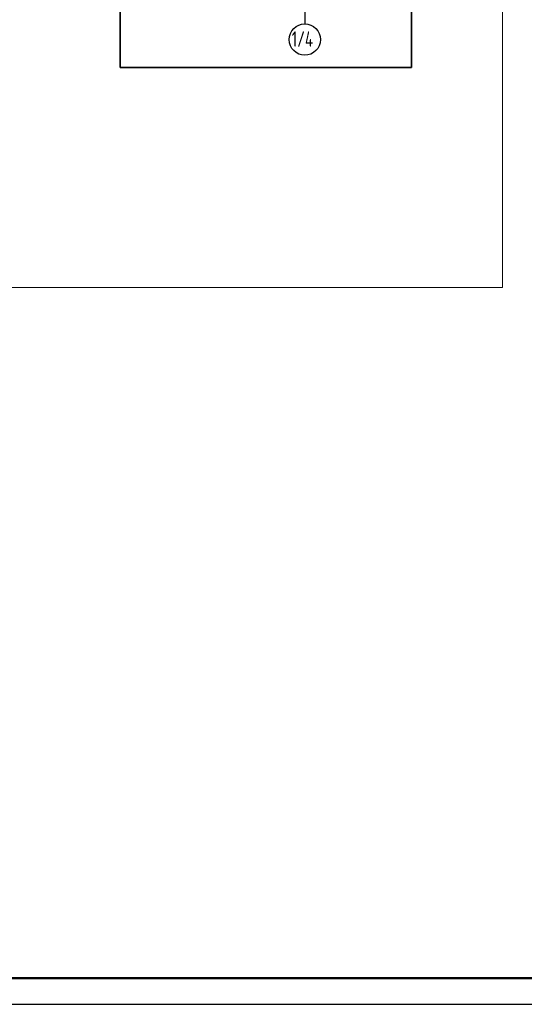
# Model space of a CAD drawing. Header units: millimetres. Extents: x 0 to 42000, y 0 to 29700.
# Tile 4 of 12: x 11817 to 21466, y 0 to 18829. Entities that reach past the tile are written whole.
import ezdxf

# ---------------------------------------------------------------- set-up
doc = ezdxf.new("R2010")
doc.units = ezdxf.units.MM
doc.linetypes.add('______5', pattern=[1100, 800, -100, 100, -100])
doc.layers.add('Standard', color=7, linetype='Continuous', lineweight=25)
doc.layers.add('Оси', color=7, linetype='______5')
doc.styles.add('ISOCPEUR', font='txt')

msp = doc.modelspace()

# ---------------------------------------------------------------- linework, layer by layer
at = {"layer": 'Standard', "color": 7, "linetype": 'Continuous', "lineweight": 25, "transparency": 33554687}
msp.add_lwpolyline([(0, 0), (42000, 0), (42000, 29700), (0, 29700), (0, 0)], close=True, dxfattribs=at)
at = {"layer": 'Standard', "color": 7, "linetype": 'Continuous', "lineweight": 50, "transparency": 33554687}
msp.add_lwpolyline([(2000, 29200), (41500, 29200), (41500, 500), (2000, 500), (2000, 29200)], close=True, dxfattribs=at)
at = {"layer": 'Standard', "color": 7, "linetype": 'Continuous', "lineweight": 35, "transparency": 33554687}
msp.add_lwpolyline([(23000, 29200), (2000, 29200), (2000, 500), (23000, 500), (23000, 29200)], dxfattribs=at)
at = {"layer": 'Standard', "color": 7, "linetype": 'Continuous', "lineweight": 13, "transparency": 33554687}
msp.add_lwpolyline([(21046, 29200), (2000, 29200), (2000, 13705), (21046, 13705), (21046, 29200)], dxfattribs=at)
at = {"layer": 'Standard', "color": 254, "linetype": 'Continuous', "lineweight": 35, "true_color": 0xc4c4ff, "transparency": 33554687}
msp.add_lwpolyline([(13738, 17917), (19306, 17917), (19306, 28483), (13738, 28483), (13738, 17917)], dxfattribs=at)
at = {"layer": 'Оси', "color": 8, "linetype": '______5', "lineweight": -3, "transparency": 33554687}
msp.add_line((17269, 20160), (17269, 18749), dxfattribs=at)
at = {"layer": 'Оси', "color": 7, "linetype": 'Continuous', "lineweight": -3, "transparency": 33554687}
msp.add_circle((17269, 18449), 300, dxfattribs=at)

# ---------------------------------------------------------------- texts
at = {"layer": 'Оси', "color": 7, "linetype": 'Continuous', "lineweight": 25, "transparency": 33554687, "insert": (17019, 18309), "char_height": 300, "width": 603.89, "attachment_point": 7, "style": 'ISOCPEUR'}
msp.add_mtext('\\W0.69;1/4', dxfattribs=at)

doc.saveas('drawing.dxf')
